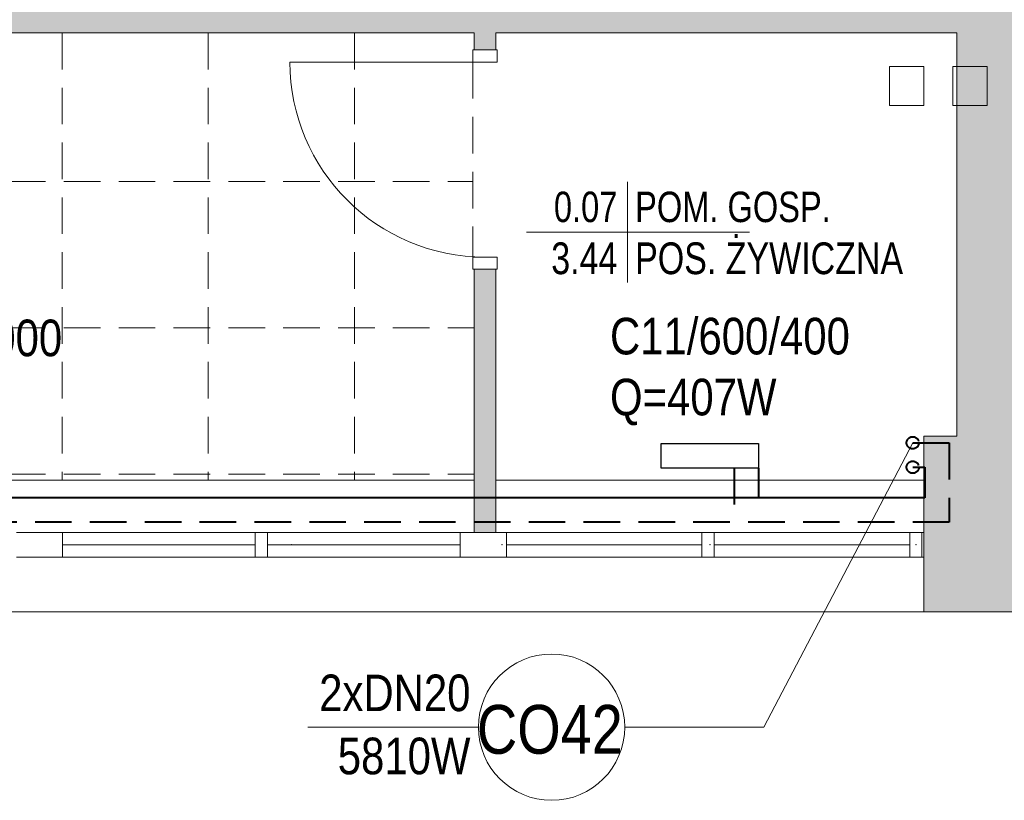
# Model space of a CAD drawing. Header units: millimetres. Extents: x -23540 to 53212, y -37964 to 41185.
# Tile 14 of 203: x -15295 to -14891, y -32125 to -31805. Entities that reach past the tile are written whole.
import ezdxf
from ezdxf.enums import TextEntityAlignment as Align

# ---------------------------------------------------------------- set-up
doc = ezdxf.new("R2010")
doc.units = ezdxf.units.MM
doc.linetypes.add('DASHED', pattern=[0.75, 0.5, -0.25])
doc.linetypes.add('DASHEDX2', pattern=[1.5, 1, -0.5])
doc.layers.get('0').update_dxf_attribs({"lineweight": 18})
for name, color, linetype, lineweight in [('BA_drz', 7, 'Continuous', 18), ('BA_met', 7, 'Continuous', 18), ('mm_CO_opisy', 5, 'Continuous', 9), ('mm_CO_rury', 84, 'Continuous', 40), ('mm_grzejniki', 30, 'Continuous', 30), ('PG_PRZERYWANE_ŚREDNIE', 1, 'DASHEDX2', 18), ('PG_WIDOKOWE_CIENKIE', 1, 'Continuous', 18), ('PG_ŚCIANY_DZIAŁOWE', 3, 'Continuous', 18)]:
    doc.layers.add(name, color=color, linetype=linetype, lineweight=lineweight)
doc.styles.add('ROMANS', font='bikromsw.shx', dxfattribs={"width": 0.8})
doc.styles.get("Standard").update_dxf_attribs({"font": 'arial.ttf'})

# ---------------------------------------------------------------- blocks, each defined once
blk = doc.blocks.new('bikmet')
blk.add_line((0, 1.65), (0, -1.65))
at = {"style": 'ROMANS', "width": 0.8}
blk.add_attdef('NRPOM', text='', height=1, dxfattribs=at).set_placement((-0.333, 0.333), align=Align.RIGHT)
blk.add_attdef('NWAPOM', (0.25, 0.333), '', height=1, dxfattribs=at)
blk.add_attdef('PODLOGA', text='', height=1.042, dxfattribs=at).set_placement((0.25, -0.333), align=Align.TOP_LEFT)
blk.add_attdef('RAREA', text='', height=1.042, dxfattribs=at).set_placement((-0.333, -0.333), align=Align.TOP_RIGHT)

msp = doc.modelspace()

# ---------------------------------------------------------------- hatches: boundary and pattern name
at = {"layer": 'PG_ŚCIANY_DZIAŁOWE', "true_color": 0x636466, "transparency": 33554610}
h = msp.add_hatch(color=251, dxfattribs=at)
h.dxf.hatch_style = 1
h.paths.add_polyline_path([(-14660.86, -31379.19), (-14697.79, -31379.19), (-14697.79, -31847.69), (-14871.79, -31847.69), (-14871.79, -31463.69), (-14871.79, -31355.69), (-14994.29, -31355.69), (-14994.29, -31374.19), (-14914.79, -31374.19), (-14914.79, -31584.69), (-15162.29, -31584.69), (-15162.29, -31374.19), (-15095.29, -31374.19), (-15095.29, -31355.69), (-15188.79, -31355.69), (-15188.79, -31374.19), (-15176.79, -31374.19), (-15176.79, -31603.19), (-14914.79, -31603.19), (-14914.79, -31789.19), (-15289.79, -31789.19), (-15289.79, -31374.19), (-15289.79, -31355.69), (-15339.79, -31355.69), (-15339.79, -31371.69), (-15308.29, -31371.69), (-15308.29, -31810.19), (-15108.79, -31810.19), (-15108.79, -31817.19), (-15099.79, -31817.19), (-15099.79, -31810.19), (-14910.79, -31810.19), (-14910.79, -31975.69), (-14924.29, -31975.69), (-14924.29, -32047.69), (-14849.24, -32047.69), (-14849.24, -31893.65), (-14660.86, -31893.65)])
h.paths.add_polyline_path([(-14697.79, -31239.19), (-14660.86, -31239.19), (-14660.86, -31204.69), (-14697.79, -31234.69)])
h = msp.add_hatch(color=251, dxfattribs=at)
h.dxf.hatch_style = 1
h.paths.add_polyline_path([(-15099.79, -31907.19), (-15108.79, -31907.19), (-15108.79, -32015.19), (-15099.79, -32015.19)])

# ---------------------------------------------------------------- linework, layer by layer
at = {"color": 251, "true_color": 0x636466}
for p, q in [((-15308.29, -31810.19), (-15108.79, -31810.19)), ((-15108.79, -31810.19), (-15108.79, -31817.19)), ((-15099.79, -31810.19), (-14910.79, -31810.19)), ((-15099.79, -31810.19), (-15099.79, -31817.19)), ((-14910.79, -31810.19), (-14910.79, -31975.69)), ((-15099.79, -31817.19), (-15108.79, -31817.19)), ((-15099.79, -31822.19), (-15108.79, -31822.19)), ((-15099.79, -31902.19), (-15108.79, -31902.19)), ((-15108.79, -31907.19), (-15108.79, -32015.19)), ((-15099.79, -31907.19), (-15099.79, -32015.19)), ((-14910.79, -31975.69), (-14924.29, -31975.69)), ((-14924.29, -31975.69), (-14924.29, -32047.69)), ((-15108.79, -31993.69), (-15474.79, -31993.69)), ((-14924.29, -31993.69), (-15099.79, -31993.69)), ((-15296.54, -32015.19), (-15277.54, -32015.19)), ((-15099.79, -32015.19), (-15277.54, -32015.19)), ((-15277.54, -32015.19), (-15277.54, -32025.19)), ((-15277.54, -32015.19), (-15277.54, -32025.19)), ((-15198.54, -32015.19), (-15198.54, -32025.19)), ((-15193.54, -32015.19), (-15193.54, -32025.19)), ((-15114.54, -32015.19), (-15114.54, -32025.19)), ((-14924.29, -32015.19), (-15099.79, -32015.19)), ((-15095.54, -32015.19), (-15095.54, -32025.19)), ((-15015.29, -32015.19), (-15015.29, -32025.19)), ((-15010.29, -32015.19), (-15010.29, -32025.19)), ((-14930.04, -32015.19), (-14930.04, -32025.19)), ((-14925.04, -32015.19), (-14925.04, -32025.19)), ((-15198.54, -32020.19), (-15277.54, -32020.19)), ((-15114.54, -32020.19), (-15193.54, -32020.19)), ((-15015.29, -32020.19), (-15095.54, -32020.19)), ((-14930.04, -32020.19), (-15010.29, -32020.19)), ((-15277.54, -32025.19), (-15296.54, -32025.19)), ((-14924.29, -32025.19), (-15277.54, -32025.19)), ((-14924.29, -32047.69), (-15709.29, -32047.69))]:
    msp.add_line(p, q, dxfattribs=at)
at = {"color": 251, "lineweight": 20, "true_color": 0x636466}
for p, q in [((-15099.79, -31817.19), (-15108.79, -31817.19)), ((-15099.29, -31907.19), (-15109.29, -31907.19)), ((-15099.79, -31907.19), (-15108.79, -31907.19)), ((-15010.29, -32015.19), (-15015.29, -32015.19)), ((-14924.29, -32047.69), (-14849.24, -32047.69))]:
    msp.add_line(p, q, dxfattribs=at)
at = {"color": 251, "true_color": 0x636466}
for p in [(-15183.63, -32020.19), (-15183.63, -32020.19), (-15183.63, -32020.19), (-15183.63, -32020.19), (-15097.29, -32020.19), (-15097.29, -32020.19), (-15097.29, -32020.19), (-15097.29, -32020.19), (-15012.04, -32020.19), (-15012.04, -32020.19), (-15012.04, -32020.19), (-15012.04, -32020.19), (-14927.54, -32020.19), (-14927.54, -32020.19), (-14927.54, -32020.19), (-14927.54, -32020.19)]:
    msp.add_point(p, dxfattribs=at)
at = {"layer": 'BA_drz', "color": 251, "true_color": 0x636466}
for p, q in [((-15109.29, -31822.19), (-15109.29, -31817.19)), ((-15099.29, -31817.19), (-15109.29, -31817.19)), ((-15099.29, -31822.19), (-15099.29, -31817.19)), ((-15104.29, -31822.19), (-15184.29, -31822.19)), ((-15099.29, -31822.19), (-15109.29, -31822.19)), ((-15099.29, -31902.19), (-15109.29, -31902.19)), ((-15109.29, -31907.19), (-15109.29, -31902.19)), ((-15099.29, -31907.19), (-15099.29, -31902.19))]:
    msp.add_line(p, q, dxfattribs=at)
msp.add_arc((-15104.29, -31822.19), 80, 180, 270, dxfattribs=at)
at = {"layer": 'BA_met', "color": 251, "true_color": 0x636466}
msp.add_line((-15087.26, -31891.99), (-14995.75, -31891.99), dxfattribs=at)
at = {"layer": 'mm_CO_opisy'}
for p, q in [((-14989.86, -32094.97), (-14928.85, -31978.35)), ((-15106.98, -32094.97), (-15176.98, -32094.97)), ((-15046.98, -32094.97), (-14989.86, -32094.97))]:
    msp.add_line(p, q, dxfattribs=at)
msp.add_circle((-15076.98, -32094.97), 30, dxfattribs=at)
at = {"layer": 'mm_CO_rury', "linetype": 'DASHED', "ltscale": 30}
for p, q in [((-14928.85, -31978.35), (-14913.85, -31978.35)), ((-14913.85, -31978.35), (-14913.85, -32010.86)), ((-15002.04, -31988.69), (-15002.04, -32010.86)), ((-14913.85, -32010.86), (-15568.29, -32010.86))]:
    msp.add_line(p, q, dxfattribs=at)
at = {"layer": 'mm_CO_rury'}
for p, q in [((-14928.85, -31988.35), (-14923.85, -31988.35)), ((-14923.85, -31988.35), (-14923.85, -32000.86)), ((-14992.04, -31988.69), (-14992.04, -32000.86)), ((-14923.85, -32000.86), (-15558.29, -32000.86))]:
    msp.add_line(p, q, dxfattribs=at)
at = {"layer": 'mm_CO_rury', "linetype": 'DASHED', "ltscale": 30}
for centre in [(-14928.85, -31978.35), (-14928.85, -31988.35)]:
    msp.add_circle(centre, 2.5, dxfattribs=at)
at = {"layer": 'mm_grzejniki', "lineweight": 30}
msp.add_lwpolyline([(-15032.04, -31978.69), (-14992.04, -31978.69), (-14992.04, -31988.69), (-15032.04, -31988.69)], close=True, dxfattribs=at)
at = {"layer": 'PG_PRZERYWANE_ŚREDNIE', "color": 251, "lineweight": 15, "ltscale": 15, "true_color": 0x636466}
for p, q in [((-15277.79, -31810.19), (-15277.79, -31993.69)), ((-15217.79, -31810.19), (-15217.79, -31993.69)), ((-15157.79, -31810.19), (-15157.79, -31993.69)), ((-15109.29, -31822.19), (-15109.29, -31902.19)), ((-15479.54, -31871.19), (-15109.29, -31871.19)), ((-15479.54, -31931.19), (-15108.79, -31931.19)), ((-15479.54, -31991.19), (-15108.79, -31991.19))]:
    msp.add_line(p, q, dxfattribs=at)
at = {"layer": 'PG_WIDOKOWE_CIENKIE', "color": 251, "true_color": 0x636466}
for p, q in [((-14938.35, -31824.07), (-14924.35, -31824.07)), ((-14938.35, -31840.07), (-14938.35, -31824.07)), ((-14924.35, -31824.07), (-14924.35, -31840.07)), ((-14898.35, -31824.07), (-14912.35, -31824.07)), ((-14912.35, -31824.07), (-14912.35, -31840.07)), ((-14898.35, -31840.07), (-14898.35, -31824.07)), ((-14924.35, -31840.07), (-14938.35, -31840.07)), ((-14912.35, -31840.07), (-14898.35, -31840.07))]:
    msp.add_line(p, q, dxfattribs=at)

# ---------------------------------------------------------------- block references
at = {"layer": 'BA_met', "color": 251, "true_color": 0x636466, "xscale": 12.5, "yscale": 12.5, "zscale": 12.5}
msp.add_blockref('bikmet', (-15045.84, -31891.99), dxfattribs=at).add_auto_attribs({'NRPOM': '0.07', 'NWAPOM': 'POM. GOSP.', 'RAREA': '3.44', 'PODLOGA': 'POS. ŻYWICZNA'})

# ---------------------------------------------------------------- texts
at = {"layer": 'mm_CO_opisy'}
for s, width, gutter_width, heights, insert, char_height, attachment_point in [('{\\fArial Narrow|b0|i0|c238|p34;C22/600/1000\\PQ=1709W}', 136.2183, 0, [73.13], (-15385.69, -31927.83), 15, 1), ('{\\fArial Narrow|b0|i0|c238|p34;C11/600/400\\PQ=407W}', 136.2183, 0, [73.13], (-15053.02, -31927.08), 15, 1), ('{\\fArial Narrow|b0|i0|c238|p34;2xDN20}', 39.6329, 1, [21.07], (-15110.26, -32073.41), 15, 3), ('{\\fArial Narrow|b0|i0|c238|p34;CO42}', 32.1121, 1, [0], (-15047.77, -32106.15), 20, 9), ('{\\fArial Narrow|b0|i0|c238|p34;5810W}', 39.6329, 1, [21.07], (-15110.26, -32099.29), 15, 3)]:
    msp.add_mtext_dynamic_manual_height_columns(s, width=width, gutter_width=gutter_width, heights=heights, dxfattribs=dict(at, insert=insert, char_height=char_height, attachment_point=attachment_point))

doc.saveas('drawing.dxf')
